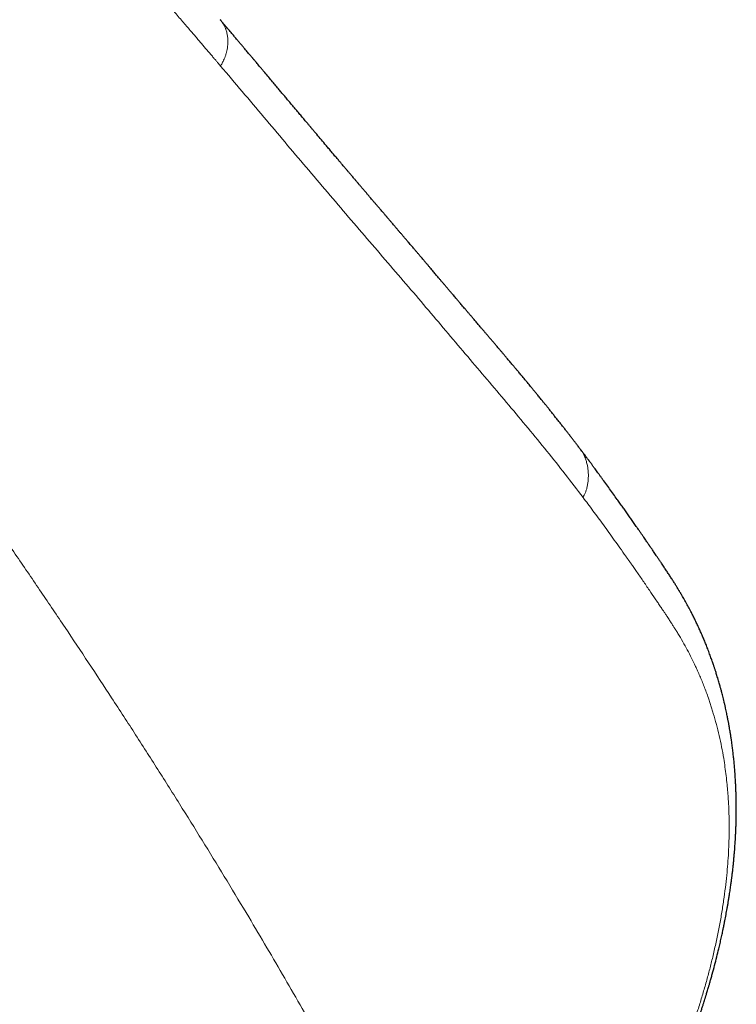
# Model space of a CAD drawing. Header units: millimetres. Extents: x 8 to 771, y 12 to 732.
# Tile 65 of 74: x 682 to 703, y 185 to 214. Entities that reach past the tile are written whole.
import ezdxf

# ---------------------------------------------------------------- set-up
doc = ezdxf.new("R2010")
doc.units = ezdxf.units.MM

msp = doc.modelspace()

# ---------------------------------------------------------------- linework, layer by layer
at = {"color": 8, "linetype": 'Continuous', "lineweight": 0}
for points, knots in [([(656.973, 228.675), (656.978, 228.681), (656.989, 228.698), (657.011, 228.73), (657.043, 228.775), (657.083, 228.833), (657.133, 228.904), (657.193, 228.987), (657.261, 229.083), (657.34, 229.192), (657.428, 229.314), (657.525, 229.447), (657.633, 229.592), (657.751, 229.75), (657.879, 229.918), (658.017, 230.098), (658.166, 230.289), (658.32, 230.483), (658.477, 230.678), (658.638, 230.875), (658.808, 231.079), (658.988, 231.291), (659.174, 231.508), (659.369, 231.729), (659.573, 231.955), (659.786, 232.186), (659.997, 232.407), (660.207, 232.62), (660.415, 232.823), (660.631, 233.026), (660.856, 233.229), (661.091, 233.429), (661.317, 233.611), (661.532, 233.775), (661.736, 233.921), (661.946, 234.061), (662.163, 234.195), (662.385, 234.322), (662.603, 234.435), (662.815, 234.535), (663.019, 234.622), (663.227, 234.7), (663.439, 234.769), (663.653, 234.827), (663.869, 234.874), (664.088, 234.909), (664.302, 234.929), (664.509, 234.937), (664.711, 234.931), (664.914, 234.911), (665.117, 234.879), (665.341, 234.829), (665.583, 234.76), (665.844, 234.667), (666.111, 234.554), (666.384, 234.421), (666.663, 234.268), (666.942, 234.101), (667.219, 233.92), (667.494, 233.727), (667.768, 233.525), (668.076, 233.285), (668.416, 233.005), (668.788, 232.682), (669.16, 232.345), (669.552, 231.982), (669.965, 231.593), (670.398, 231.179), (670.836, 230.755), (671.277, 230.323), (671.626, 229.977), (671.884, 229.721), (672.049, 229.556), (672.214, 229.39), (672.38, 229.223), (672.543, 229.059), (672.772, 228.828), (673.065, 228.532), (673.462, 228.126), (673.893, 227.684), (674.354, 227.207), (674.804, 226.738), (675.243, 226.278), (675.673, 225.826), (676.086, 225.388), (676.485, 224.964), (676.869, 224.554), (677.245, 224.152), (677.612, 223.757), (677.97, 223.371), (678.317, 222.996), (678.655, 222.629), (678.986, 222.27), (679.33, 221.896), (679.685, 221.508), (680.051, 221.107), (680.408, 220.716), (680.754, 220.334), (681.091, 219.963), (681.419, 219.6), (681.737, 219.247), (682.046, 218.904), (682.345, 218.57), (682.636, 218.245), (682.917, 217.93), (683.184, 217.629), (683.438, 217.343), (683.679, 217.071), (683.912, 216.808), (684.138, 216.552), (684.356, 216.303), (684.568, 216.062), (684.773, 215.828), (684.97, 215.602), (685.16, 215.384), (685.343, 215.175), (685.515, 214.977), (685.676, 214.791), (685.828, 214.616), (685.973, 214.447), (686.112, 214.287), (686.244, 214.133), (686.371, 213.986), (686.49, 213.847), (686.604, 213.715), (686.711, 213.589), (686.812, 213.472), (686.906, 213.362), (686.993, 213.26), (687.075, 213.164), (687.154, 213.072), (687.229, 212.983), (687.301, 212.898), (687.365, 212.822), (687.422, 212.756), (687.471, 212.698), (687.501, 212.662), (687.515, 212.646)], [0, 0, 0, 0, 0.000398, 0.001073, 0.002024, 0.003253, 0.004759, 0.006542, 0.008602, 0.010939, 0.013554, 0.016446, 0.019616, 0.023062, 0.026785, 0.030785, 0.035061, 0.039612, 0.043922, 0.048452, 0.0532, 0.058164, 0.063343, 0.068638, 0.074142, 0.079858, 0.085791, 0.091, 0.096376, 0.101922, 0.107634, 0.113504, 0.119523, 0.124353, 0.12927, 0.134277, 0.13938, 0.144586, 0.149905, 0.154524, 0.159214, 0.163966, 0.168774, 0.173637, 0.178555, 0.183533, 0.18858, 0.193172, 0.197848, 0.202617, 0.207445, 0.212309, 0.21874, 0.225249, 0.231852, 0.239174, 0.246627, 0.25421, 0.261914, 0.269724, 0.277627, 0.285624, 0.296789, 0.308164, 0.319753, 0.331555, 0.34527, 0.359256, 0.373517, 0.388053, 0.402864, 0.408364, 0.413901, 0.419475, 0.425085, 0.430733, 0.436038, 0.448442, 0.460708, 0.47708, 0.493195, 0.509053, 0.524653, 0.539994, 0.555076, 0.569282, 0.583253, 0.596991, 0.610496, 0.623769, 0.636581, 0.64917, 0.661536, 0.673682, 0.687852, 0.70171, 0.715256, 0.72849, 0.741412, 0.754024, 0.766325, 0.778316, 0.789996, 0.801366, 0.812425, 0.823174, 0.833024, 0.842598, 0.851896, 0.860918, 0.869664, 0.878237, 0.886528, 0.894535, 0.90226, 0.909703, 0.916862, 0.923354, 0.929594, 0.935583, 0.941321, 0.946808, 0.952043, 0.957028, 0.961761, 0.966242, 0.970473, 0.974383, 0.978051, 0.981477, 0.98466, 0.988015, 0.991051, 0.993767, 0.996164, 0.998242, 1, 1, 1, 1]), ([(695.725, 173.091), (695.6, 173.373), (695.348, 173.938), (694.957, 174.791), (694.555, 175.649), (694.141, 176.511), (693.719, 177.373), (693.289, 178.234), (692.851, 179.094), (692.402, 179.959), (691.939, 180.835), (691.463, 181.72), (690.973, 182.616), (690.471, 183.517), (689.959, 184.423), (689.436, 185.333), (688.903, 186.247), (688.328, 187.217), (687.711, 188.244), (687.048, 189.328), (686.371, 190.419), (685.68, 191.515), (684.974, 192.618), (684.268, 193.706), (683.563, 194.778), (682.86, 195.835), (682.144, 196.897), (681.416, 197.964), (680.672, 199.041), (679.914, 200.128), (679.14, 201.225), (678.353, 202.328), (677.554, 203.436), (676.743, 204.549), (675.92, 205.668), (675.085, 206.793), (674.267, 207.884), (673.467, 208.942), (672.686, 209.965), (671.897, 210.993), (671.098, 212.025), (670.289, 213.061), (669.47, 214.102), (668.7, 215.073), (667.981, 215.971), (667.315, 216.797), (666.64, 217.626), (665.957, 218.459), (665.269, 219.289), (664.576, 220.118), (663.877, 220.945), (663.168, 221.776), (662.444, 222.616), (661.703, 223.465), (660.946, 224.323), (660.176, 225.186), (659.395, 226.052), (658.6, 226.922), (657.794, 227.796), (657.247, 228.382), (656.973, 228.675)], [0, 0, 0, 0, 0.017941, 0.035846, 0.053717, 0.071553, 0.089358, 0.106815, 0.124244, 0.141646, 0.159023, 0.176729, 0.194412, 0.212073, 0.229712, 0.247332, 0.264934, 0.282519, 0.303016, 0.323493, 0.343953, 0.364399, 0.384832, 0.405254, 0.424501, 0.443741, 0.462977, 0.48221, 0.501442, 0.520912, 0.540383, 0.559858, 0.579337, 0.598823, 0.618316, 0.637818, 0.65733, 0.674862, 0.692405, 0.709961, 0.72753, 0.745111, 0.762702, 0.7803, 0.7941, 0.807902, 0.821703, 0.835502, 0.849299, 0.862845, 0.876387, 0.889923, 0.903454, 0.917255, 0.93105, 0.944841, 0.95863, 0.972417, 0.986207, 1, 1, 1, 1]), ([(687.515, 212.646), (687.522, 212.658), (687.537, 212.686), (687.563, 212.733), (687.591, 212.789), (687.623, 212.856), (687.655, 212.935), (687.682, 213.018), (687.704, 213.105), (687.72, 213.192), (687.73, 213.287), (687.734, 213.389), (687.728, 213.496), (687.712, 213.606), (687.684, 213.717), (687.642, 213.825), (687.587, 213.924), (687.54, 213.994), (687.51, 214.027), (687.504, 214.034)], [0, 0, 0, 0, 0.026036, 0.05795, 0.096127, 0.141166, 0.193876, 0.255181, 0.30733, 0.365052, 0.428403, 0.497193, 0.570956, 0.649022, 0.730692, 0.815563, 0.899886, 0.980042, 1, 1, 1, 1]), ([(698.364, 199.73), (698.187, 199.962), (697.832, 200.428), (697.283, 201.118), (696.72, 201.804), (696.147, 202.489), (695.568, 203.172), (694.986, 203.858), (694.402, 204.547), (693.813, 205.245), (693.212, 205.953), (692.599, 206.666), (691.975, 207.39), (691.347, 208.122), (690.714, 208.865), (690.079, 209.613), (689.444, 210.364), (688.807, 211.119), (688.165, 211.879), (687.732, 212.39), (687.515, 212.646)], [0, 0, 0, 0, 0.056011, 0.112011, 0.168004, 0.223993, 0.279979, 0.334963, 0.389948, 0.444935, 0.499928, 0.55593, 0.611939, 0.667953, 0.723968, 0.779981, 0.834987, 0.889989, 0.944992, 1, 1, 1, 1]), ([(698.364, 199.73), (698.377, 199.752), (698.403, 199.8), (698.439, 199.879), (698.469, 199.969), (698.494, 200.071), (698.513, 200.182), (698.523, 200.301), (698.525, 200.422), (698.518, 200.542), (698.501, 200.661), (698.475, 200.776), (698.442, 200.883), (698.403, 200.982), (698.359, 201.067), (698.327, 201.12), (698.307, 201.144), (698.306, 201.145)], [0, 0, 0, 0, 0.0488, 0.102197, 0.162778, 0.231081, 0.306025, 0.385526, 0.467295, 0.549598, 0.631866, 0.713527, 0.792891, 0.867692, 0.935919, 0.996525, 1, 1, 1, 1]), ([(695.725, 173.091), (695.813, 173.218), (695.984, 173.466), (696.235, 173.834), (696.475, 174.188), (696.647, 174.446), (696.756, 174.609), (696.804, 174.682), (696.852, 174.754), (696.9, 174.826), (696.946, 174.897), (696.993, 174.968), (697.04, 175.039), (697.127, 175.173), (697.254, 175.368), (697.428, 175.637), (697.606, 175.917), (697.79, 176.206), (697.969, 176.492), (698.144, 176.774), (698.321, 177.063), (698.503, 177.363), (698.698, 177.69), (698.898, 178.032), (699.1, 178.384), (699.293, 178.728), (699.481, 179.069), (699.67, 179.421), (699.871, 179.806), (700.082, 180.221), (700.295, 180.656), (700.5, 181.089), (700.676, 181.473), (700.825, 181.811), (700.949, 182.101), (701.07, 182.389), (701.186, 182.676), (701.298, 182.961), (701.406, 183.244), (701.51, 183.528), (701.623, 183.845), (701.741, 184.195), (701.863, 184.574), (701.977, 184.952), (702.083, 185.326), (702.181, 185.695), (702.274, 186.075), (702.361, 186.465), (702.443, 186.867), (702.514, 187.266), (702.576, 187.66), (702.627, 188.044), (702.668, 188.411), (702.699, 188.763), (702.721, 189.104), (702.735, 189.442), (702.741, 189.776), (702.739, 190.028), (702.736, 190.201), (702.733, 190.298), (702.729, 190.395), (702.725, 190.491), (702.72, 190.588), (702.712, 190.727), (702.699, 190.909), (702.677, 191.147), (702.65, 191.397), (702.615, 191.658), (702.571, 191.947), (702.514, 192.262), (702.441, 192.601), (702.358, 192.936), (702.291, 193.177), (702.245, 193.33), (702.224, 193.396), (702.204, 193.461), (702.183, 193.526), (702.161, 193.591), (702.139, 193.656), (702.084, 193.819), (702.013, 194.01), (701.927, 194.228), (701.863, 194.382), (701.798, 194.53), (701.716, 194.71), (701.614, 194.922), (701.486, 195.168), (701.35, 195.414), (701.249, 195.585), (701.188, 195.685), (701.171, 195.713), (701.153, 195.742), (701.134, 195.772), (701.115, 195.802), (701.096, 195.833), (701.064, 195.884), (701.017, 195.956), (700.953, 196.055), (700.905, 196.128), (700.877, 196.171), (700.873, 196.177), (700.87, 196.181), (700.868, 196.185), (700.865, 196.189), (700.862, 196.194), (700.854, 196.205), (700.84, 196.225), (700.82, 196.256), (700.796, 196.292), (700.768, 196.334), (700.737, 196.38), (700.703, 196.431), (700.666, 196.486), (700.628, 196.543), (700.597, 196.589), (700.572, 196.625), (700.556, 196.65), (700.54, 196.673), (700.472, 196.773), (700.346, 196.96), (700.16, 197.232), (700.017, 197.439), (699.925, 197.571), (699.883, 197.632), (699.839, 197.695), (699.792, 197.762), (699.742, 197.833), (699.693, 197.903), (699.602, 198.031), (699.472, 198.215), (699.303, 198.452), (699.138, 198.682), (698.976, 198.905), (698.817, 199.121), (698.663, 199.33), (698.513, 199.532), (698.413, 199.664), (698.364, 199.73)], [0, 0, 0, 0, 0.012117, 0.023782, 0.034996, 0.045758, 0.048066, 0.050351, 0.052615, 0.054857, 0.057077, 0.059276, 0.061452, 0.063734, 0.071755, 0.07966, 0.088685, 0.097556, 0.106275, 0.114843, 0.12326, 0.132498, 0.141917, 0.152604, 0.162971, 0.173021, 0.182758, 0.192731, 0.203428, 0.215868, 0.228141, 0.240257, 0.25223, 0.26035, 0.2684, 0.276384, 0.284307, 0.292173, 0.299987, 0.307784, 0.315728, 0.326302, 0.336865, 0.347431, 0.358013, 0.368462, 0.378878, 0.390596, 0.402386, 0.414266, 0.426253, 0.438116, 0.449717, 0.460739, 0.471854, 0.483072, 0.494405, 0.505863, 0.509292, 0.512733, 0.516187, 0.519655, 0.523135, 0.526629, 0.53492, 0.543291, 0.553362, 0.563556, 0.573874, 0.587897, 0.602164, 0.616682, 0.631462, 0.634462, 0.637471, 0.640488, 0.643513, 0.646546, 0.649588, 0.652638, 0.66957, 0.677215, 0.684914, 0.692669, 0.699843, 0.712892, 0.72629, 0.740039, 0.754144, 0.755762, 0.757422, 0.759124, 0.760869, 0.762655, 0.764484, 0.766355, 0.771718, 0.7774, 0.784142, 0.784859, 0.785061, 0.785284, 0.785528, 0.785793, 0.786079, 0.786385, 0.787887, 0.78975, 0.791975, 0.794437, 0.797227, 0.800348, 0.803797, 0.807106, 0.810669, 0.812138, 0.813647, 0.815195, 0.8163, 0.831795, 0.848943, 0.865602, 0.869274, 0.872922, 0.876546, 0.880777, 0.885068, 0.889326, 0.893551, 0.908293, 0.922623, 0.936543, 0.950053, 0.963153, 0.975844, 0.988126, 1, 1, 1, 1])]:
    msp.add_open_spline(points, degree=3, knots=knots, dxfattribs=at)
at = {"color": 7, "linetype": 'Continuous', "lineweight": 30}
for points, knots in [([(698.306, 201.145), (698.304, 201.148), (698.28, 201.179), (698.235, 201.239), (698.172, 201.322), (698.109, 201.405), (698.046, 201.487), (697.982, 201.569), (697.918, 201.652), (697.852, 201.737), (697.785, 201.823), (697.714, 201.913), (697.64, 202.007), (697.564, 202.103), (697.487, 202.199), (697.414, 202.292), (697.344, 202.378), (697.279, 202.459), (697.219, 202.533), (697.164, 202.602), (697.116, 202.661), (697.072, 202.715), (697.029, 202.768), (696.982, 202.825), (696.931, 202.887), (696.875, 202.955), (696.822, 203.02), (696.771, 203.081), (696.723, 203.139), (696.674, 203.199), (696.623, 203.259), (696.575, 203.318), (696.528, 203.374), (696.484, 203.426), (696.444, 203.474), (696.411, 203.514), (696.385, 203.544), (696.366, 203.566), (696.351, 203.585), (696.334, 203.605), (696.314, 203.629), (696.287, 203.661), (696.254, 203.7), (696.215, 203.747), (696.172, 203.798), (696.125, 203.853), (696.075, 203.912), (696.023, 203.974), (695.969, 204.037), (695.916, 204.1), (695.863, 204.162), (695.805, 204.231), (695.742, 204.305), (695.673, 204.386), (695.607, 204.463), (695.554, 204.526), (695.512, 204.575), (695.482, 204.611), (695.453, 204.645), (695.426, 204.676), (695.403, 204.704), (695.381, 204.73), (695.358, 204.756), (695.332, 204.786), (695.302, 204.822), (695.265, 204.865), (695.225, 204.912), (695.183, 204.962), (695.131, 205.022), (695.072, 205.092), (695.006, 205.17), (694.944, 205.242), (694.887, 205.309), (694.834, 205.371), (694.785, 205.429), (694.74, 205.481), (694.699, 205.53), (694.661, 205.574), (694.626, 205.615), (694.591, 205.657), (694.554, 205.7), (694.513, 205.748), (694.467, 205.802), (694.416, 205.862), (694.361, 205.927), (694.304, 205.995), (694.244, 206.065), (694.183, 206.137), (694.123, 206.208), (694.067, 206.274), (694.016, 206.334), (693.971, 206.387), (693.929, 206.438), (693.886, 206.488), (693.84, 206.542), (693.791, 206.6), (693.737, 206.664), (693.681, 206.73), (693.625, 206.796), (693.572, 206.859), (693.519, 206.921), (693.465, 206.986), (693.407, 207.054), (693.348, 207.123), (693.293, 207.188), (693.242, 207.248), (693.193, 207.305), (693.145, 207.362), (693.093, 207.423), (693.047, 207.477), (693.007, 207.524), (692.974, 207.562), (692.942, 207.6), (692.912, 207.635), (692.886, 207.665), (692.865, 207.691), (692.844, 207.715), (692.822, 207.74), (692.798, 207.769), (692.771, 207.8), (692.742, 207.835), (692.708, 207.874), (692.675, 207.913), (692.643, 207.951), (692.612, 207.986), (692.58, 208.024), (692.55, 208.059), (692.524, 208.089), (692.506, 208.111), (692.491, 208.128), (692.475, 208.147), (692.455, 208.17), (692.428, 208.202), (692.396, 208.239), (692.36, 208.282), (692.321, 208.327), (692.287, 208.367), (692.258, 208.4), (692.236, 208.426), (692.213, 208.453), (692.191, 208.479), (692.172, 208.502), (692.156, 208.52), (692.143, 208.535), (692.134, 208.546), (692.121, 208.562), (692.1, 208.586), (692.069, 208.622), (692.03, 208.667), (691.985, 208.72), (691.934, 208.781), (691.881, 208.843), (691.827, 208.905), (691.774, 208.968), (691.728, 209.022), (691.692, 209.064), (691.668, 209.092), (691.648, 209.116), (691.633, 209.134), (691.618, 209.152), (691.601, 209.171), (691.579, 209.197), (691.553, 209.228), (691.522, 209.264), (691.489, 209.304), (691.446, 209.354), (691.395, 209.414), (691.338, 209.481), (691.284, 209.546), (691.233, 209.605), (691.188, 209.658), (691.151, 209.702), (691.119, 209.74), (691.089, 209.775), (691.056, 209.814), (691.02, 209.857), (690.98, 209.904), (690.939, 209.953), (690.883, 210.019), (690.812, 210.103), (690.725, 210.206), (690.573, 210.386), (690.438, 210.547), (690.322, 210.685), (690.289, 210.723), (690.261, 210.757), (690.238, 210.784), (690.22, 210.806), (690.205, 210.823), (690.191, 210.841), (690.173, 210.862), (690.149, 210.89), (690.12, 210.924), (690.086, 210.965), (690.031, 211.031), (689.958, 211.117), (689.865, 211.228), (689.772, 211.339), (689.677, 211.451), (689.587, 211.559), (689.499, 211.663), (689.414, 211.764), (689.33, 211.864), (689.242, 211.969), (689.145, 212.084), (689.038, 212.211), (688.925, 212.346), (688.829, 212.46), (688.752, 212.552), (688.699, 212.615), (688.65, 212.673), (688.607, 212.724), (688.57, 212.768), (688.539, 212.805), (688.516, 212.833), (688.5, 212.852), (688.487, 212.866), (688.475, 212.881), (688.459, 212.9), (688.439, 212.923), (688.415, 212.952), (688.386, 212.987), (688.35, 213.029), (688.308, 213.079), (688.261, 213.135), (688.21, 213.196), (688.154, 213.262), (688.092, 213.335), (688.025, 213.415), (687.953, 213.501), (687.87, 213.599), (687.775, 213.711), (687.668, 213.838), (687.577, 213.945), (687.521, 214.011), (687.504, 214.031)], [0, 0, 0, 0, 0.000729, 0.007417, 0.014013, 0.020525, 0.02695, 0.033375, 0.040133, 0.046652, 0.05348, 0.060616, 0.068062, 0.075816, 0.083643, 0.091013, 0.097907, 0.104326, 0.11027, 0.115739, 0.120733, 0.124524, 0.128707, 0.133304, 0.138314, 0.143739, 0.149577, 0.15399, 0.158612, 0.163445, 0.168473, 0.173251, 0.177566, 0.182056, 0.185902, 0.189104, 0.191663, 0.193247, 0.19452, 0.19609, 0.198056, 0.200396, 0.20382, 0.20762, 0.211797, 0.216225, 0.22101, 0.226134, 0.231297, 0.236385, 0.241396, 0.246332, 0.252994, 0.259512, 0.265842, 0.271833, 0.2748, 0.277672, 0.280449, 0.283009, 0.285279, 0.287258, 0.289281, 0.291672, 0.294585, 0.29802, 0.301974, 0.306053, 0.309996, 0.316698, 0.322965, 0.328799, 0.334198, 0.339164, 0.343754, 0.347997, 0.351892, 0.35544, 0.358643, 0.361858, 0.365355, 0.369108, 0.373453, 0.37839, 0.383655, 0.388979, 0.394688, 0.400462, 0.406233, 0.411547, 0.416318, 0.420548, 0.424342, 0.428304, 0.432531, 0.437194, 0.442195, 0.447678, 0.452988, 0.457955, 0.462616, 0.467676, 0.473219, 0.478718, 0.484052, 0.488691, 0.493007, 0.497457, 0.50227, 0.507366, 0.510317, 0.513334, 0.516406, 0.519217, 0.521619, 0.523614, 0.525279, 0.527339, 0.529599, 0.53206, 0.534728, 0.537786, 0.541324, 0.543922, 0.546728, 0.549743, 0.552894, 0.555037, 0.556788, 0.558147, 0.559134, 0.561142, 0.563637, 0.566621, 0.570046, 0.573645, 0.57738, 0.579406, 0.58147, 0.583572, 0.585678, 0.587508, 0.588975, 0.590116, 0.590929, 0.59158, 0.593785, 0.596647, 0.600166, 0.604342, 0.609088, 0.614333, 0.618879, 0.623744, 0.628928, 0.631456, 0.633687, 0.635518, 0.636949, 0.637988, 0.639568, 0.641559, 0.643962, 0.646775, 0.649937, 0.653085, 0.658519, 0.663715, 0.668672, 0.673329, 0.677414, 0.680896, 0.683419, 0.686046, 0.689013, 0.69232, 0.695933, 0.699687, 0.703561, 0.710974, 0.71879, 0.72689, 0.751915, 0.755166, 0.75809, 0.760582, 0.762644, 0.764275, 0.765475, 0.766575, 0.768162, 0.770245, 0.772826, 0.775904, 0.77939, 0.787508, 0.795312, 0.803967, 0.812244, 0.820238, 0.827955, 0.835393, 0.84256, 0.849908, 0.858632, 0.867925, 0.877789, 0.888223, 0.892995, 0.897746, 0.901995, 0.905695, 0.908985, 0.911674, 0.913762, 0.914966, 0.915851, 0.916904, 0.918264, 0.919932, 0.92195, 0.924484, 0.927552, 0.931154, 0.935288, 0.939629, 0.944434, 0.949704, 0.95544, 0.96164, 0.968306, 0.976761, 0.985862, 0.995611, 1, 1, 1, 1]), ([(695.724, 172.912), (695.752, 172.953), (695.852, 173.096), (696.018, 173.337), (696.22, 173.632), (696.413, 173.918), (696.598, 174.193), (696.785, 174.472), (696.971, 174.755), (697.157, 175.039), (697.332, 175.309), (697.489, 175.553), (697.628, 175.771), (697.751, 175.965), (697.867, 176.149), (697.975, 176.321), (698.075, 176.483), (698.174, 176.641), (698.268, 176.795), (698.359, 176.943), (698.439, 177.075), (698.505, 177.184), (698.557, 177.271), (698.598, 177.339), (698.633, 177.398), (698.663, 177.448), (698.687, 177.488), (698.708, 177.524), (698.727, 177.557), (698.747, 177.59), (698.768, 177.626), (698.794, 177.67), (698.827, 177.725), (698.865, 177.79), (698.914, 177.875), (698.974, 177.978), (699.045, 178.101), (699.122, 178.235), (699.207, 178.384), (699.3, 178.55), (699.402, 178.734), (699.51, 178.931), (699.624, 179.142), (699.745, 179.368), (699.87, 179.607), (699.997, 179.853), (700.125, 180.105), (700.251, 180.359), (700.376, 180.615), (700.497, 180.869), (700.613, 181.117), (700.744, 181.401), (700.886, 181.72), (701.038, 182.07), (701.179, 182.409), (701.312, 182.736), (701.435, 183.05), (701.549, 183.352), (701.64, 183.6), (701.711, 183.798), (701.764, 183.949), (701.813, 184.093), (701.858, 184.227), (701.898, 184.349), (701.933, 184.456), (701.963, 184.55), (701.989, 184.631), (702.008, 184.693), (702.023, 184.74), (702.034, 184.775), (702.045, 184.811), (702.058, 184.853), (702.074, 184.906), (702.093, 184.969), (702.115, 185.044), (702.14, 185.13), (702.169, 185.228), (702.2, 185.337), (702.246, 185.502), (702.304, 185.715), (702.369, 185.97), (702.416, 186.163), (702.448, 186.298), (702.467, 186.378), (702.485, 186.457), (702.502, 186.535), (702.519, 186.611), (702.535, 186.682), (702.548, 186.745), (702.559, 186.798), (702.568, 186.841), (702.575, 186.874), (702.581, 186.904), (702.589, 186.941), (702.599, 186.991), (702.619, 187.093), (702.646, 187.237), (702.674, 187.392), (702.697, 187.521), (702.715, 187.629), (702.734, 187.745), (702.75, 187.852), (702.765, 187.949), (702.777, 188.032), (702.788, 188.11), (702.798, 188.18), (702.805, 188.237), (702.811, 188.281), (702.815, 188.314), (702.819, 188.342), (702.823, 188.375), (702.828, 188.416), (702.834, 188.466), (702.841, 188.521), (702.848, 188.582), (702.855, 188.645), (702.864, 188.731), (702.875, 188.838), (702.886, 188.962), (702.896, 189.076), (702.904, 189.176), (702.911, 189.264), (702.917, 189.347), (702.923, 189.433), (702.928, 189.53), (702.934, 189.638), (702.939, 189.752), (702.944, 189.867), (702.947, 189.965), (702.949, 190.047), (702.95, 190.111), (702.951, 190.171), (702.952, 190.225), (702.953, 190.269), (702.953, 190.307), (702.953, 190.343), (702.953, 190.383), (702.953, 190.432), (702.953, 190.489), (702.952, 190.554), (702.952, 190.625), (702.95, 190.701), (702.949, 190.779), (702.946, 190.855), (702.944, 190.926), (702.942, 190.987), (702.94, 191.039), (702.938, 191.086), (702.935, 191.136), (702.932, 191.192), (702.927, 191.289), (702.919, 191.424), (702.906, 191.592), (702.892, 191.754), (702.877, 191.909), (702.86, 192.059), (702.842, 192.209), (702.825, 192.341), (702.809, 192.457), (702.794, 192.559), (702.778, 192.66), (702.762, 192.756), (702.749, 192.834), (702.738, 192.896), (702.729, 192.944), (702.721, 192.987), (702.713, 193.03), (702.704, 193.078), (702.693, 193.133), (702.681, 193.194), (702.667, 193.263), (702.65, 193.341), (702.631, 193.427), (702.611, 193.518), (702.589, 193.609), (702.568, 193.695), (702.548, 193.776), (702.529, 193.849), (702.513, 193.911), (702.499, 193.963), (702.487, 194.009), (702.474, 194.056), (702.459, 194.109), (702.441, 194.171), (702.42, 194.245), (702.397, 194.321), (702.375, 194.395), (702.355, 194.457), (702.338, 194.511), (702.323, 194.557), (702.31, 194.597), (702.297, 194.636), (702.284, 194.676), (702.268, 194.722), (702.25, 194.775), (702.23, 194.833), (702.207, 194.898), (702.182, 194.967), (702.155, 195.041), (702.127, 195.117), (702.099, 195.19), (702.072, 195.259), (702.037, 195.346), (701.994, 195.453), (701.94, 195.579), (701.886, 195.705), (701.829, 195.83), (701.781, 195.935), (701.74, 196.02), (701.709, 196.083), (701.679, 196.145), (701.649, 196.203), (701.621, 196.258), (701.596, 196.306), (701.573, 196.351), (701.55, 196.395), (701.525, 196.441), (701.5, 196.488), (701.475, 196.533), (701.452, 196.575), (701.425, 196.624), (701.395, 196.677), (701.363, 196.733), (701.334, 196.782), (701.313, 196.819), (701.296, 196.848), (701.282, 196.872), (701.266, 196.899), (701.247, 196.93), (701.216, 196.981), (701.173, 197.051), (701.118, 197.14), (701.059, 197.233), (700.997, 197.33), (700.931, 197.431), (700.861, 197.536), (700.788, 197.645), (700.72, 197.747), (700.658, 197.839), (700.606, 197.917), (700.558, 197.987), (700.516, 198.05), (700.478, 198.106), (700.445, 198.154), (700.417, 198.196), (700.396, 198.227), (700.38, 198.251), (700.368, 198.268), (700.357, 198.284), (700.345, 198.301), (700.332, 198.321), (700.314, 198.348), (700.289, 198.384), (700.257, 198.43), (700.221, 198.484), (700.178, 198.545), (700.131, 198.615), (700.078, 198.691), (700.02, 198.775), (699.953, 198.871), (699.878, 198.978), (699.797, 199.094), (699.716, 199.21), (699.634, 199.326), (699.552, 199.442), (699.47, 199.557), (699.34, 199.739), (699.162, 199.987), (698.993, 200.219), (698.883, 200.37), (698.834, 200.436), (698.789, 200.498), (698.747, 200.554), (698.71, 200.604), (698.677, 200.649), (698.649, 200.687), (698.625, 200.72), (698.604, 200.748), (698.587, 200.771), (698.575, 200.786), (698.568, 200.796), (698.562, 200.804), (698.553, 200.815), (698.541, 200.832), (698.523, 200.856), (698.5, 200.888), (698.469, 200.929), (698.433, 200.977), (698.391, 201.033), (698.348, 201.089), (698.32, 201.127), (698.307, 201.144)], [0, 0, 0, 0, 0.003839, 0.013286, 0.022392, 0.031151, 0.039561, 0.047622, 0.056679, 0.065261, 0.073371, 0.081013, 0.08713, 0.092912, 0.098358, 0.103469, 0.108245, 0.112684, 0.117484, 0.121815, 0.125677, 0.129068, 0.131323, 0.133307, 0.135019, 0.136459, 0.137627, 0.138523, 0.139565, 0.140472, 0.141414, 0.142678, 0.144269, 0.146187, 0.148342, 0.151564, 0.155087, 0.158912, 0.163041, 0.167873, 0.173068, 0.178631, 0.184564, 0.190865, 0.197535, 0.204571, 0.21134, 0.218406, 0.225483, 0.2324, 0.239155, 0.245751, 0.255549, 0.264994, 0.274098, 0.282867, 0.291298, 0.299381, 0.307107, 0.311266, 0.31531, 0.319233, 0.322872, 0.326152, 0.329024, 0.33155, 0.333729, 0.335563, 0.336594, 0.337498, 0.33844, 0.3395, 0.3409, 0.342666, 0.344664, 0.346985, 0.349629, 0.352594, 0.35588, 0.363055, 0.370008, 0.376745, 0.378966, 0.381163, 0.383336, 0.385486, 0.387612, 0.389643, 0.3914, 0.392875, 0.394066, 0.394974, 0.395653, 0.396628, 0.398034, 0.399865, 0.405176, 0.410174, 0.413019, 0.416091, 0.419399, 0.422944, 0.425293, 0.427735, 0.430109, 0.432125, 0.433777, 0.435064, 0.435987, 0.436611, 0.437526, 0.438873, 0.440235, 0.441863, 0.443729, 0.445596, 0.447415, 0.451365, 0.455061, 0.45849, 0.461503, 0.464064, 0.466446, 0.468989, 0.471922, 0.475295, 0.478842, 0.482395, 0.485911, 0.487966, 0.490009, 0.491952, 0.49362, 0.495034, 0.496156, 0.49717, 0.498449, 0.500001, 0.501829, 0.503822, 0.506203, 0.508645, 0.511148, 0.513704, 0.516054, 0.518074, 0.519674, 0.521106, 0.52273, 0.524566, 0.526616, 0.532359, 0.538022, 0.543533, 0.548779, 0.553884, 0.559056, 0.564337, 0.567693, 0.571325, 0.57511, 0.578528, 0.581534, 0.583565, 0.585287, 0.586734, 0.588266, 0.589985, 0.592014, 0.594254, 0.596792, 0.599685, 0.602931, 0.606503, 0.609907, 0.613272, 0.616442, 0.619262, 0.621733, 0.623605, 0.625383, 0.627107, 0.629162, 0.631645, 0.634553, 0.637944, 0.640907, 0.643443, 0.645561, 0.647456, 0.649111, 0.650564, 0.652202, 0.654127, 0.656338, 0.658834, 0.661534, 0.66453, 0.667698, 0.671037, 0.674288, 0.677245, 0.680002, 0.685781, 0.691437, 0.69706, 0.702841, 0.708876, 0.71181, 0.714821, 0.717811, 0.72062, 0.723244, 0.725739, 0.727644, 0.729807, 0.732211, 0.734587, 0.736844, 0.738982, 0.741001, 0.744248, 0.747127, 0.749636, 0.751774, 0.752929, 0.754109, 0.755531, 0.757196, 0.759078, 0.763672, 0.768553, 0.773716, 0.779156, 0.784874, 0.79087, 0.797144, 0.803679, 0.808577, 0.813051, 0.817102, 0.820734, 0.823946, 0.826739, 0.829114, 0.83107, 0.832259, 0.833213, 0.834051, 0.835032, 0.836168, 0.837456, 0.839777, 0.842453, 0.845484, 0.849127, 0.853179, 0.85764, 0.862509, 0.867788, 0.874394, 0.881164, 0.887915, 0.894648, 0.901361, 0.908056, 0.914732, 0.932996, 0.951124, 0.955168, 0.959077, 0.962657, 0.965907, 0.968825, 0.97137, 0.973594, 0.975499, 0.977084, 0.978479, 0.979472, 0.979713, 0.980143, 0.980838, 0.981798, 0.983023, 0.984971, 0.987352, 0.990166, 0.993414, 0.997098, 1, 1, 1, 1])]:
    msp.add_open_spline(points, degree=3, knots=knots, dxfattribs=at)

doc.saveas('drawing.dxf')
